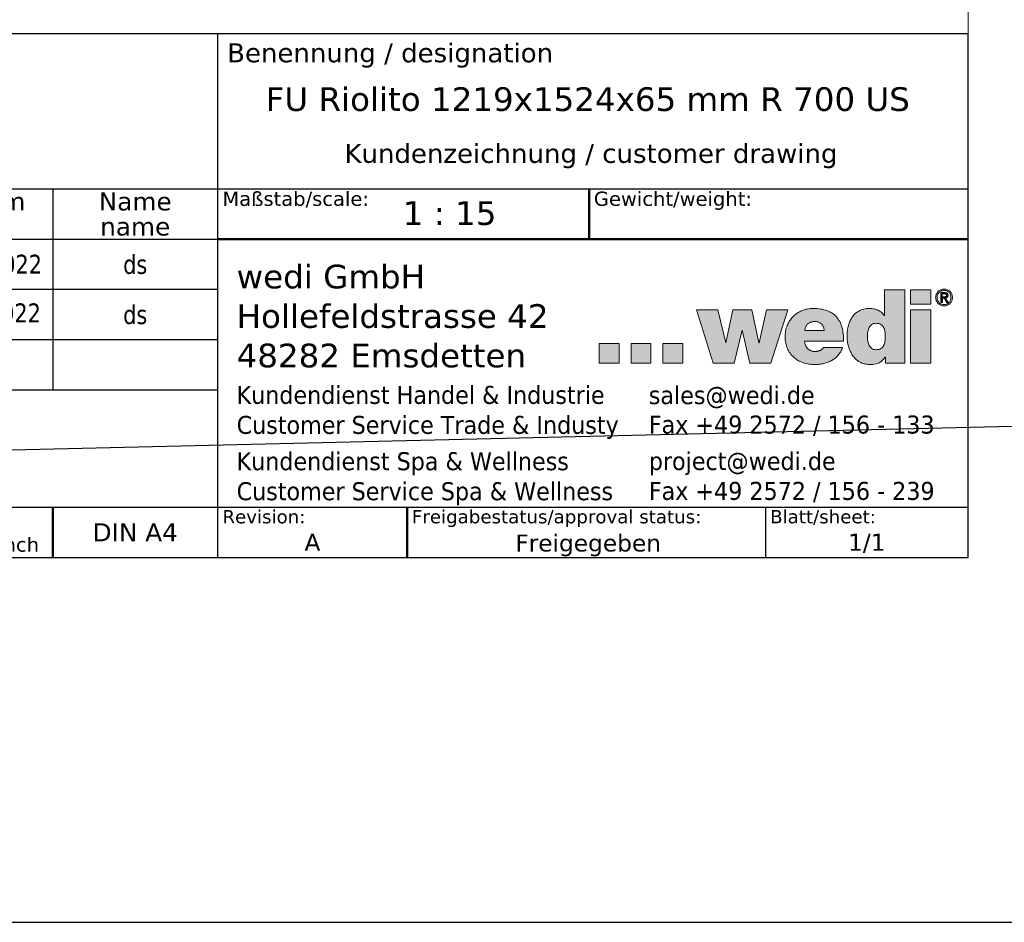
# Model space of a CAD drawing. Header units: millimetres. Extents: x -11430 to 11430, y -488 to 4365.
# Tile 3 of 95: x 1559 to 3117, y -488 to 941. Entities that reach past the tile are written whole.
import ezdxf
from ezdxf.enums import TextEntityAlignment as Align

# ---------------------------------------------------------------- set-up
doc = ezdxf.new("R2010")
doc.units = ezdxf.units.MM
doc.header["$LTSCALE"] = 15
for name, color, linetype, lineweight in [('AM_BOR', 7, 'Continuous', 25), ('Ebene 1', 7, 'Continuous', 25), ('Rahmen (ISO)', 7, 'Continuous', 70), ('Schraffur (ISO)', 7, 'Continuous', 18), ('Titel (ISO)', 7, 'Continuous', 50)]:
    doc.layers.add(name, color=color, linetype=linetype, lineweight=lineweight)
doc.styles.add('Notiztext 3.5', font='verdana.ttf')
doc.styles.add('Pfeiltext', font='verdana.ttf')
doc.styles.get("Standard").update_dxf_attribs({"font": 'verdana.ttf'})
doc.styles.add('Textstil101', font='verdana.ttf')
doc.styles.add('Textstil113', font='verdana.ttf')
doc.styles.add('Textstil114', font='verdana.ttf')
doc.styles.add('Textstil47', font='verdana.ttf')
doc.styles.add('Textstil48', font='verdana.ttf')
doc.styles.add('Textstil61', font='verdana.ttf')
doc.styles.add('Textstil64', font='verdana.ttf', dxfattribs={"width": 0.8})
doc.styles.add('Textstil75', font='verdana.ttf')

# ---------------------------------------------------------------- blocks, each defined once
blk = doc.blocks.new('Ränder wedi_Zeichnungsrahmen')
at = {"layer": 'Rahmen (ISO)', "color": 208, "lineweight": 18, "true_color": 0x400040}
for p, q in [((204, 6), (204, 291)), ((20, 6), (204, 6))]:
    blk.add_line(p, q, dxfattribs=at)
blk = doc.blocks.new('Schriftfelder wedi Standard - Inch_Zoll ohne Toleranz')
at = {"layer": 'Schraffur (ISO)'}
h = blk.add_hatch(color=256, dxfattribs=at)
edge = h.paths.add_edge_path(flags=0)
edge.add_spline(control_points=[(-8.06, 25.89), (-8.04, 25.84), (-7.99, 25.75), (-7.9, 25.64), (-7.8, 25.55), (-7.67, 25.48), (-7.53, 25.44), (-7.38, 25.42), (-7.23, 25.44), (-7.09, 25.48), (-6.97, 25.55), (-6.86, 25.64), (-6.77, 25.75), (-6.71, 25.89), (-6.66, 26.03), (-6.65, 26.19), (-6.66, 26.34), (-6.71, 26.48), (-6.77, 26.61), (-6.86, 26.72), (-6.97, 26.81), (-7.1, 26.88), (-7.23, 26.93), (-7.38, 26.94), (-7.53, 26.93), (-7.67, 26.88), (-7.8, 26.81), (-7.9, 26.72), (-7.99, 26.61), (-8.06, 26.48), (-8.1, 26.34), (-8.12, 26.19), (-8.1, 26.03), (-8.07, 25.93), (-8.06, 25.89)], knot_values=[-1, -1, -1, -1, -0.968769, -0.938514, -0.908528, -0.877859, -0.846824, -0.81451, -0.782845, -0.751665, -0.721347, -0.691382, -0.661076, -0.630076, -0.597827, -0.563882, -0.531049, -0.499298, -0.468506, -0.438444, -0.408565, -0.3784, -0.347161, -0.315526, -0.283241, -0.252147, -0.221629, -0.19173, -0.161719, -0.130694, -0.098997, -0.066153, -0.032195, 0, 0, 0, 0], degree=3, periodic=0)
edge = h.paths.add_edge_path()
edge.add_spline(control_points=[(-8.2, 26.53), (-8.22, 26.48), (-8.26, 26.37), (-8.28, 26.19), (-8.26, 26), (-8.21, 25.83), (-8.12, 25.68), (-8.01, 25.55), (-7.88, 25.44), (-7.73, 25.36), (-7.56, 25.31), (-7.38, 25.29), (-7.2, 25.31), (-7.04, 25.36), (-6.89, 25.44), (-6.75, 25.55), (-6.64, 25.68), (-6.56, 25.83), (-6.51, 26), (-6.49, 26.19), (-6.51, 26.37), (-6.56, 26.53), (-6.64, 26.69), (-6.75, 26.82), (-6.89, 26.92), (-7.04, 27), (-7.2, 27.05), (-7.38, 27.07), (-7.56, 27.05), (-7.73, 27), (-7.88, 26.92), (-8.01, 26.82), (-8.12, 26.69), (-8.18, 26.59), (-8.2, 26.53)], knot_values=[0, 0, 0, 0, 0.031498, 0.063871, 0.097255, 0.129121, 0.16021, 0.19058, 0.221045, 0.251572, 0.283155, 0.315097, 0.34707, 0.378466, 0.408835, 0.43896, 0.469377, 0.500279, 0.532169, 0.565531, 0.597881, 0.629403, 0.660135, 0.690407, 0.720506, 0.750951, 0.782355, 0.814304, 0.846223, 0.877814, 0.908416, 0.938856, 0.96908, 1, 1, 1, 1], degree=3, periodic=0)
h = blk.add_hatch(color=256, dxfattribs=at)
edge = h.paths.add_edge_path(flags=0)
edge.add_spline(control_points=[(-14.53, 20.67), (-14.44, 20.67), (-14.27, 20.69), (-14.05, 20.78), (-13.88, 20.93), (-13.76, 21.12), (-13.67, 21.33), (-13.6, 21.65), (-13.57, 22.07), (-13.6, 22.48), (-13.67, 22.8), (-13.76, 23.01), (-13.88, 23.2), (-14.05, 23.35), (-14.27, 23.44), (-14.53, 23.47), (-14.78, 23.44), (-15, 23.35), (-15.17, 23.2), (-15.3, 23.01), (-15.38, 22.8), (-15.45, 22.48), (-15.48, 22.07), (-15.45, 21.65), (-15.38, 21.33), (-15.3, 21.12), (-15.17, 20.93), (-15, 20.78), (-14.78, 20.69), (-14.61, 20.67), (-14.53, 20.67)], knot_values=[0, 0, 0, 0, 0.034699, 0.064914, 0.09345, 0.122379, 0.152717, 0.184596, 0.250776, 0.316162, 0.347791, 0.377961, 0.406791, 0.435283, 0.465485, 0.500184, 0.534837, 0.564994, 0.593447, 0.62225, 0.652404, 0.684024, 0.749407, 0.815585, 0.847456, 0.877777, 0.906678, 0.935176, 0.965345, 1, 1, 1, 1], degree=3, periodic=0)
edge = h.paths.add_edge_path()
edge.add_line((-13.66, 27), (-13.66, 24.26))
edge.add_line((-13.66, 24.26), (-13.68, 24.26))
edge.add_spline(control_points=[(-13.68, 24.26), (-13.77, 24.37), (-13.95, 24.6), (-14.33, 24.84), (-14.76, 24.99), (-15.18, 25.03), (-15.55, 25.01), (-15.86, 24.96), (-16.14, 24.87), (-16.47, 24.72), (-16.82, 24.46), (-17.14, 24.06), (-17.37, 23.6), (-17.52, 23.11), (-17.6, 22.6), (-17.63, 22.08), (-17.6, 21.55), (-17.49, 21.03), (-17.31, 20.52), (-17.05, 20.06), (-16.72, 19.67), (-16.3, 19.35), (-15.9, 19.19), (-15.54, 19.12), (-15.23, 19.1), (-14.91, 19.12), (-14.6, 19.16), (-14.35, 19.24), (-14.08, 19.37), (-13.83, 19.58), (-13.68, 19.77), (-13.6, 19.87)], knot_values=[0, 0, 0, 0, 0.043155, 0.086739, 0.131645, 0.17854, 0.212404, 0.243573, 0.272592, 0.299996, 0.351779, 0.402206, 0.453011, 0.504581, 0.556321, 0.607002, 0.660443, 0.714379, 0.767879, 0.820311, 0.871582, 0.922422, 0.974633, 1.002175, 1.0312, 1.067419, 1.097992, 1.124095, 1.146867, 1.186159, 1.221249, 1.221249, 1.221249, 1.221249], degree=3, periodic=0)
edge.add_line((-13.6, 19.87), (-13.58, 19.87))
edge.add_line((-13.58, 19.87), (-13.58, 19.25))
edge.add_line((-13.58, 19.25), (-11.51, 19.25))
edge.add_line((-11.51, 19.25), (-11.51, 27))
edge.add_line((-11.51, 27), (-13.66, 27))
for points in [[(-10.93, 25.49), (-10.93, 27), (-8.78, 27), (-8.78, 25.49)], [(-33.5, 24.89), (-31.74, 19.26), (-29.54, 19.26), (-28.7, 22.72), (-28.68, 22.72), (-27.87, 19.26), (-25.66, 19.26), (-23.87, 24.89), (-26.11, 24.89), (-26.89, 21.41), (-26.93, 21.41), (-27.68, 24.89), (-29.69, 24.89), (-30.41, 21.41), (-30.43, 21.41), (-31.26, 24.89)], [(-10.93, 19.26), (-8.78, 19.26), (-8.78, 24.89), (-10.93, 24.89)], [(-41.68, 21.34), (-43.78, 21.34), (-43.78, 19.24), (-41.68, 19.24)], [(-38.32, 21.34), (-40.42, 21.34), (-40.42, 19.26), (-38.32, 19.26)], [(-34.96, 21.34), (-34.96, 19.26), (-37.06, 19.26), (-37.06, 21.34)]]:
    blk.add_hatch(color=256, dxfattribs=at).paths.add_polyline_path(points)
h = blk.add_hatch(color=256, dxfattribs=at)
edge = h.paths.add_edge_path(flags=0)
edge.add_spline(control_points=[(-7.4, 26.24), (-7.37, 26.24), (-7.33, 26.24), (-7.27, 26.25), (-7.23, 26.25), (-7.21, 26.27), (-7.18, 26.28), (-7.16, 26.3), (-7.14, 26.32), (-7.13, 26.35), (-7.13, 26.39), (-7.13, 26.42), (-7.13, 26.45), (-7.14, 26.48), (-7.15, 26.5), (-7.17, 26.52), (-7.19, 26.54), (-7.22, 26.55), (-7.26, 26.56), (-7.31, 26.57), (-7.34, 26.57), (-7.36, 26.57), (-7.37, 26.57), (-7.4, 26.57), (-7.44, 26.57), (-7.49, 26.57), (-7.53, 26.57), (-7.55, 26.57), (-7.56, 26.57), (-7.57, 26.57), (-7.56, 26.55), (-7.57, 26.53), (-7.57, 26.49), (-7.57, 26.43), (-7.57, 26.36), (-7.57, 26.31), (-7.57, 26.28), (-7.56, 26.26), (-7.57, 26.24), (-7.56, 26.24), (-7.55, 26.24), (-7.51, 26.24), (-7.46, 26.24), (-7.42, 26.24), (-7.4, 26.24), (-7.4, 26.24), (-7.4, 26.24)], knot_values=[-1, -1, -1, -1, -0.950287, -0.902175, -0.881324, -0.861242, -0.841051, -0.820798, -0.800643, -0.77928, -0.753999, -0.726464, -0.703741, -0.683998, -0.665669, -0.648191, -0.630877, -0.612858, -0.575671, -0.535024, -0.514517, -0.506166, -0.497845, -0.484984, -0.450288, -0.411369, -0.377517, -0.365396, -0.358025, -0.356271, -0.348826, -0.333239, -0.311301, -0.255536, -0.195862, -0.169038, -0.146611, -0.130372, -0.122114, -0.120862, -0.115361, -0.09364, -0.033314, -0.009567, -0.002546, 0, 0, 0, 0], degree=3, periodic=0)
edge = h.paths.add_edge_path()
edge.add_spline(control_points=[(-7.33, 26.7), (-7.33, 26.7), (-7.34, 26.7), (-7.38, 26.7), (-7.49, 26.7), (-7.61, 26.7), (-7.69, 26.7), (-7.72, 26.7), (-7.74, 26.69), (-7.72, 26.64), (-7.73, 26.56), (-7.72, 26.4), (-7.73, 26.18), (-7.72, 25.96), (-7.73, 25.8), (-7.72, 25.73), (-7.73, 25.68), (-7.72, 25.66), (-7.68, 25.68), (-7.63, 25.66), (-7.59, 25.67), (-7.56, 25.66), (-7.57, 25.69), (-7.56, 25.73), (-7.57, 25.82), (-7.56, 25.93), (-7.57, 26.02), (-7.56, 26.07), (-7.57, 26.1), (-7.55, 26.12), (-7.52, 26.11), (-7.48, 26.11), (-7.44, 26.11), (-7.41, 26.11), (-7.39, 26.1), (-7.38, 26.07), (-7.34, 26.02), (-7.28, 25.93), (-7.21, 25.82), (-7.16, 25.73), (-7.12, 25.69), (-7.12, 25.66), (-7.09, 25.67), (-7.04, 25.66), (-7, 25.68), (-6.95, 25.66), (-6.94, 25.67), (-6.97, 25.69), (-6.98, 25.73), (-7.03, 25.8), (-7.09, 25.9), (-7.15, 25.99), (-7.2, 26.06), (-7.21, 26.1), (-7.24, 26.12), (-7.21, 26.13), (-7.17, 26.13), (-7.11, 26.16), (-7.04, 26.2), (-6.99, 26.26), (-6.97, 26.34), (-6.96, 26.44), (-6.98, 26.53), (-7.03, 26.61), (-7.11, 26.66), (-7.21, 26.69), (-7.29, 26.7), (-7.33, 26.7)], knot_values=[0, 0, 0, 0, 0.002245, 0.008381, 0.028737, 0.076631, 0.084863, 0.089802, 0.091023, 0.100424, 0.119095, 0.14472, 0.207559, 0.270398, 0.296023, 0.314694, 0.324094, 0.324881, 0.330158, 0.349348, 0.357504, 0.360862, 0.363355, 0.37017, 0.392777, 0.420703, 0.445969, 0.455111, 0.460597, 0.462607, 0.46991, 0.48027, 0.49063, 0.497933, 0.500569, 0.507069, 0.517903, 0.547843, 0.580935, 0.607723, 0.615799, 0.618754, 0.622345, 0.631066, 0.651586, 0.657229, 0.657615, 0.662568, 0.672404, 0.685905, 0.71901, 0.752116, 0.765617, 0.775453, 0.780406, 0.783475, 0.792867, 0.810732, 0.827868, 0.845154, 0.864227, 0.887328, 0.909172, 0.928704, 0.948581, 0.97168, 1, 1, 1, 1], degree=3, periodic=0)
h = blk.add_hatch(color=256, dxfattribs=at)
edge = h.paths.add_edge_path(flags=0)
edge.add_spline(control_points=[(-20.98, 23.64), (-20.93, 23.64), (-20.83, 23.64), (-20.69, 23.61), (-20.56, 23.55), (-20.44, 23.49), (-20.33, 23.4), (-20.24, 23.3), (-20.17, 23.19), (-20.1, 23.07), (-20.07, 22.94), (-20.04, 22.81), (-20.05, 22.75), (-20.03, 22.7), (-20.05, 22.7), (-20.08, 22.7), (-20.13, 22.7), (-20.21, 22.7), (-20.34, 22.7), (-20.53, 22.7), (-20.79, 22.7), (-21.07, 22.7), (-21.34, 22.7), (-21.6, 22.7), (-21.79, 22.7), (-21.92, 22.7), (-22, 22.7), (-22.05, 22.7), (-22.08, 22.7), (-22.09, 22.7), (-22.09, 22.71), (-22.09, 22.75), (-22.06, 22.84), (-22.03, 22.96), (-21.97, 23.1), (-21.9, 23.23), (-21.81, 23.34), (-21.71, 23.43), (-21.59, 23.51), (-21.46, 23.57), (-21.31, 23.61), (-21.15, 23.64), (-21.04, 23.64), (-20.98, 23.64)], knot_values=[-1, -1, -1, -1, -0.970522, -0.942344, -0.915116, -0.888531, -0.86232, -0.836254, -0.810128, -0.783754, -0.756945, -0.729507, -0.715477, -0.710748, -0.709678, -0.703909, -0.693711, -0.679576, -0.661996, -0.618469, -0.567069, -0.511731, -0.456394, -0.404994, -0.361467, -0.343887, -0.329752, -0.319554, -0.313785, -0.312715, -0.311324, -0.307144, -0.290779, -0.259629, -0.230295, -0.20237, -0.17536, -0.148701, -0.121787, -0.094005, -0.064779, -0.033592, 0, 0, 0, 0], degree=3, periodic=0)
edge = h.paths.add_edge_path()
edge.add_line((-17.98, 21.58), (-22.1, 21.58))
edge.add_spline(control_points=[(-22.1, 21.58), (-22.1, 21.54), (-22.09, 21.46), (-22.07, 21.35), (-22.04, 21.24), (-22, 21.14), (-21.96, 21.04), (-21.91, 20.95), (-21.85, 20.87), (-21.79, 20.79), (-21.71, 20.72), (-21.63, 20.66), (-21.55, 20.61), (-21.45, 20.56), (-21.35, 20.53), (-21.24, 20.5), (-21.13, 20.49), (-21.05, 20.49), (-21, 20.49)], knot_values=[0, 0, 0, 0, 0.011871, 0.023383, 0.034556, 0.045416, 0.055995, 0.066338, 0.076497, 0.086536, 0.096528, 0.106556, 0.116711, 0.12709, 0.137793, 0.148921, 0.160571, 0.172839, 0.172839, 0.172839, 0.172839], degree=3, periodic=0)
edge.add_spline(control_points=[(-21, 20.49), (-20.98, 20.49), (-20.94, 20.49), (-20.87, 20.49), (-20.81, 20.5), (-20.74, 20.51), (-20.68, 20.52), (-20.61, 20.54), (-20.55, 20.56), (-20.49, 20.58), (-20.43, 20.61), (-20.37, 20.64), (-20.32, 20.67), (-20.27, 20.71), (-20.22, 20.75), (-20.18, 20.79), (-20.14, 20.84), (-20.12, 20.87), (-20.11, 20.89)], knot_values=[0, 0, 0, 0, 0.006559, 0.013169, 0.01981, 0.026462, 0.033107, 0.039727, 0.046304, 0.052825, 0.059279, 0.065656, 0.071951, 0.078166, 0.084304, 0.090378, 0.096407, 0.102416, 0.102416, 0.102416, 0.102416], degree=3, periodic=0)
edge.add_line((-20.11, 20.89), (-18.1, 20.89))
edge.add_spline(control_points=[(-18.1, 20.89), (-18.16, 20.74), (-18.27, 20.46), (-18.54, 20.09), (-18.86, 19.78), (-19.22, 19.53), (-19.63, 19.34), (-20.06, 19.2), (-20.52, 19.12), (-21.05, 19.09), (-21.64, 19.14), (-22.25, 19.28), (-22.79, 19.52), (-23.26, 19.86), (-23.65, 20.28), (-23.94, 20.8), (-24.12, 21.4), (-24.17, 22.03), (-24.12, 22.64), (-23.96, 23.21), (-23.7, 23.72), (-23.35, 24.16), (-22.91, 24.53), (-22.39, 24.81), (-21.81, 24.99), (-21.13, 25.04), (-20.43, 24.99), (-19.75, 24.82), (-19.18, 24.54), (-18.72, 24.14), (-18.37, 23.63), (-18.14, 23.03), (-18, 22.33), (-17.99, 21.84), (-17.98, 21.58)], knot_values=[0, 0, 0, 0, 0.046845, 0.091634, 0.135518, 0.17939, 0.223861, 0.269282, 0.315783, 0.363338, 0.42883, 0.490658, 0.549548, 0.606552, 0.663102, 0.721003, 0.78232, 0.849198, 0.909267, 0.967289, 1.024005, 1.080171, 1.136634, 1.194396, 1.254659, 1.318825, 1.396987, 1.465551, 1.527499, 1.586411, 1.646022, 1.709592, 1.779523, 1.85736, 1.85736, 1.85736, 1.85736], degree=3, periodic=0)
at = {"layer": 'AM_BOR', "color": 7}
for p, q in [((-4.84, 54), (-188.84, 54)), ((-84.04, 54), (-84.04, -1.25)), ((-4.84, -1.25), (-4.84, 54)), ((-188.84, 37.65), (-4.84, 37.65)), ((-101.44, 37.65), (-101.44, 16.45)), ((-130.14, 4.05), (-4.84, 4.05)), ((-26.24, 4.05), (-26.24, -1.25)), ((-188.84, -1.25), (-4.84, -1.25))]:
    blk.add_line(p, q, dxfattribs=at)
at = {"layer": 'AM_BOR'}
for p, q in [((-130.14, 32.35), (-84.04, 32.35)), ((-130.14, 27.05), (-84.04, 27.05)), ((-130.14, 21.75), (-84.04, 21.75)), ((-130.14, 16.45), (-84.04, 16.45))]:
    blk.add_line(p, q, dxfattribs=at)
at = {"layer": 'Ebene 1', "lineweight": 5}
for p, q in [((-10.93, 25.49), (-10.93, 27)), ((-10.93, 27), (-8.78, 27)), ((-8.78, 27), (-8.78, 25.49)), ((-8.78, 25.49), (-10.93, 25.49)), ((-31.74, 19.26), (-33.5, 24.89)), ((-33.5, 24.89), (-31.26, 24.89)), ((-31.26, 24.89), (-30.43, 21.41)), ((-30.41, 21.41), (-29.69, 24.89)), ((-29.69, 24.89), (-27.68, 24.89)), ((-27.68, 24.89), (-26.93, 21.41)), ((-26.89, 21.41), (-26.11, 24.89)), ((-26.11, 24.89), (-23.87, 24.89)), ((-23.87, 24.89), (-25.66, 19.26)), ((-10.93, 19.26), (-10.93, 24.89)), ((-10.93, 24.89), (-8.78, 24.89)), ((-8.78, 24.89), (-8.78, 19.26)), ((-28.7, 22.72), (-29.54, 19.26)), ((-28.68, 22.72), (-28.7, 22.72)), ((-27.87, 19.26), (-28.68, 22.72)), ((-41.68, 21.34), (-43.78, 21.34)), ((-43.78, 21.34), (-43.78, 19.24)), ((-41.68, 19.24), (-41.68, 21.34)), ((-38.32, 21.34), (-40.42, 21.34)), ((-40.42, 21.34), (-40.42, 19.26)), ((-38.32, 19.26), (-38.32, 21.34)), ((-37.06, 21.34), (-37.06, 19.26)), ((-34.96, 21.34), (-37.06, 21.34)), ((-34.96, 19.26), (-34.96, 21.34)), ((-30.43, 21.41), (-30.41, 21.41)), ((-26.93, 21.41), (-26.89, 21.41)), ((-43.78, 19.24), (-41.68, 19.24)), ((-40.42, 19.26), (-38.32, 19.26)), ((-37.06, 19.26), (-34.96, 19.26)), ((-29.54, 19.26), (-31.74, 19.26)), ((-25.66, 19.26), (-27.87, 19.26)), ((-8.78, 19.26), (-10.93, 19.26))]:
    blk.add_line(p, q, dxfattribs=at)
for points, knots in [([(-8.2, 26.53), (-8.18, 26.59), (-8.12, 26.69), (-8.01, 26.82), (-7.88, 26.92), (-7.73, 27), (-7.56, 27.05), (-7.38, 27.07), (-7.2, 27.05), (-7.04, 27), (-6.89, 26.92), (-6.75, 26.82), (-6.64, 26.69), (-6.56, 26.53), (-6.51, 26.37), (-6.49, 26.19), (-6.51, 26), (-6.56, 25.83), (-6.64, 25.68), (-6.75, 25.55), (-6.89, 25.44), (-7.04, 25.36), (-7.2, 25.31), (-7.38, 25.29), (-7.56, 25.31), (-7.73, 25.36), (-7.88, 25.44), (-8.01, 25.55), (-8.12, 25.68), (-8.21, 25.83), (-8.26, 26), (-8.28, 26.19), (-8.26, 26.37), (-8.22, 26.48), (-8.2, 26.53)], [0, 0, 0, 0, 0.03092, 0.061144, 0.091584, 0.122186, 0.153777, 0.185696, 0.217645, 0.249049, 0.279494, 0.309593, 0.339865, 0.370597, 0.402119, 0.434469, 0.467831, 0.499721, 0.530623, 0.56104, 0.591165, 0.621534, 0.65293, 0.684903, 0.716845, 0.748428, 0.778955, 0.80942, 0.83979, 0.870879, 0.902745, 0.936129, 0.968502, 1, 1, 1, 1]), ([(-13.66, 27), (-13.66, 27), (-13.66, 26.99), (-13.66, 26.96), (-13.66, 26.93), (-13.66, 26.88), (-13.66, 26.82), (-13.66, 26.74), (-13.66, 26.66), (-13.66, 26.53), (-13.66, 26.36), (-13.66, 26.04), (-13.66, 25.63), (-13.66, 25.22), (-13.66, 24.9), (-13.66, 24.73), (-13.66, 24.6), (-13.66, 24.52), (-13.66, 24.44), (-13.66, 24.38), (-13.66, 24.33), (-13.66, 24.3), (-13.66, 24.27), (-13.66, 24.26), (-13.66, 24.26)], [0, 0, 0, 0, 0.000785, 0.0030733, 0.0067645, 0.0117586, 0.0179552, 0.0252542, 0.0335554, 0.0427585, 0.0634696, 0.0865859, 0.1368271, 0.1870683, 0.2101846, 0.2308957, 0.2400988, 0.2484, 0.255699, 0.2618956, 0.2668896, 0.2705809, 0.2728692, 0.2736542, 0.2736542, 0.2736542, 0.2736542]), ([(-11.51, 27), (-11.51, 27), (-11.52, 27), (-11.54, 27), (-11.57, 27), (-11.6, 27), (-11.65, 27), (-11.71, 27), (-11.77, 27), (-11.87, 27), (-12.01, 27), (-12.26, 27), (-12.58, 27), (-12.91, 27), (-13.15, 27), (-13.29, 27), (-13.39, 27), (-13.46, 27), (-13.51, 27), (-13.56, 27), (-13.6, 27), (-13.63, 27), (-13.65, 27), (-13.65, 27), (-13.66, 27)], [0, 0, 0, 0, 0.0006161, 0.0024119, 0.0053087, 0.009228, 0.014091, 0.0198192, 0.0263339, 0.0335564, 0.0498102, 0.0679516, 0.1073803, 0.146809, 0.1649504, 0.1812043, 0.1884268, 0.1949414, 0.2006696, 0.2055327, 0.2094519, 0.2123488, 0.2141446, 0.2147606, 0.2147606, 0.2147606, 0.2147606]), ([(-11.51, 19.25), (-11.51, 19.25), (-11.51, 19.28), (-11.51, 19.35), (-11.51, 19.45), (-11.51, 19.59), (-11.51, 19.77), (-11.51, 19.97), (-11.51, 20.21), (-11.51, 20.57), (-11.51, 21.07), (-11.51, 21.96), (-11.51, 23.12), (-11.51, 24.29), (-11.51, 25.18), (-11.51, 25.68), (-11.51, 26.04), (-11.51, 26.27), (-11.51, 26.48), (-11.51, 26.65), (-11.51, 26.79), (-11.51, 26.9), (-11.51, 26.96), (-11.51, 26.99), (-11.51, 27)], [0, 0, 0, 0, 0.0022235, 0.0087046, 0.0191597, 0.0333047, 0.050856, 0.0715295, 0.0950415, 0.1211081, 0.1797699, 0.2452439, 0.387546, 0.529848, 0.5953221, 0.6539839, 0.6800505, 0.7035625, 0.724236, 0.7417873, 0.7559323, 0.7663873, 0.7728685, 0.775092, 0.775092, 0.775092, 0.775092]), ([(-8.06, 25.89), (-8.04, 25.84), (-7.99, 25.75), (-7.9, 25.64), (-7.8, 25.55), (-7.67, 25.48), (-7.53, 25.44), (-7.38, 25.42), (-7.23, 25.44), (-7.09, 25.48), (-6.97, 25.55), (-6.86, 25.64), (-6.77, 25.75), (-6.71, 25.89), (-6.66, 26.03), (-6.65, 26.19), (-6.66, 26.34), (-6.71, 26.48), (-6.77, 26.61), (-6.86, 26.72), (-6.97, 26.81), (-7.1, 26.88), (-7.23, 26.93), (-7.38, 26.94), (-7.53, 26.93), (-7.67, 26.88), (-7.8, 26.81), (-7.9, 26.72), (-7.99, 26.61), (-8.06, 26.48), (-8.1, 26.34), (-8.12, 26.19), (-8.1, 26.03), (-8.07, 25.93), (-8.06, 25.89)], [0, 0, 0, 0, 0.031231, 0.061486, 0.091472, 0.122141, 0.153176, 0.18549, 0.217155, 0.248335, 0.278653, 0.308618, 0.338924, 0.369924, 0.402173, 0.436118, 0.468951, 0.500702, 0.531494, 0.561556, 0.591435, 0.6216, 0.652839, 0.684474, 0.716759, 0.747853, 0.778371, 0.80827, 0.838281, 0.869306, 0.901003, 0.933847, 0.967805, 1, 1, 1, 1]), ([(-7.33, 26.7), (-7.29, 26.7), (-7.21, 26.69), (-7.11, 26.66), (-7.03, 26.61), (-6.98, 26.53), (-6.96, 26.44), (-6.97, 26.34), (-6.99, 26.26), (-7.04, 26.2), (-7.11, 26.16), (-7.17, 26.13), (-7.21, 26.13), (-7.24, 26.12), (-7.21, 26.1), (-7.2, 26.06), (-7.15, 25.99), (-7.09, 25.9), (-7.03, 25.8), (-6.98, 25.73), (-6.97, 25.69), (-6.94, 25.67), (-6.95, 25.66), (-7, 25.68), (-7.04, 25.66), (-7.09, 25.67), (-7.12, 25.66), (-7.12, 25.69), (-7.16, 25.73), (-7.21, 25.82), (-7.28, 25.93), (-7.34, 26.02), (-7.38, 26.07), (-7.39, 26.1), (-7.41, 26.11), (-7.44, 26.11), (-7.48, 26.11), (-7.52, 26.11), (-7.55, 26.12), (-7.57, 26.1), (-7.56, 26.07), (-7.57, 26.02), (-7.56, 25.93), (-7.57, 25.82), (-7.56, 25.73), (-7.57, 25.69), (-7.56, 25.66), (-7.59, 25.67), (-7.63, 25.66), (-7.68, 25.68), (-7.72, 25.66), (-7.73, 25.68), (-7.72, 25.73), (-7.73, 25.8), (-7.72, 25.96), (-7.73, 26.18), (-7.72, 26.4), (-7.73, 26.56), (-7.72, 26.64), (-7.74, 26.69), (-7.72, 26.7), (-7.69, 26.7), (-7.61, 26.7), (-7.49, 26.7), (-7.38, 26.7), (-7.34, 26.7), (-7.33, 26.7), (-7.33, 26.7)], [0, 0, 0, 0, 0.02832, 0.051419, 0.071296, 0.090828, 0.112672, 0.135773, 0.154846, 0.172132, 0.189268, 0.207133, 0.216525, 0.219594, 0.224547, 0.234383, 0.247884, 0.28099, 0.314095, 0.327596, 0.337432, 0.342385, 0.342771, 0.348414, 0.368934, 0.377655, 0.381246, 0.384201, 0.392277, 0.419065, 0.452157, 0.482097, 0.492931, 0.499431, 0.502067, 0.50937, 0.51973, 0.53009, 0.537393, 0.539403, 0.544889, 0.554031, 0.579297, 0.607223, 0.62983, 0.636645, 0.639138, 0.642496, 0.650652, 0.669842, 0.675119, 0.675906, 0.685306, 0.703977, 0.729602, 0.792441, 0.85528, 0.880905, 0.899576, 0.908977, 0.910198, 0.915137, 0.923369, 0.971263, 0.991619, 0.997755, 1, 1, 1, 1]), ([(-7.4, 26.24), (-7.37, 26.24), (-7.33, 26.24), (-7.27, 26.25), (-7.23, 26.25), (-7.21, 26.27), (-7.18, 26.28), (-7.16, 26.3), (-7.14, 26.32), (-7.13, 26.35), (-7.13, 26.39), (-7.13, 26.42), (-7.13, 26.45), (-7.14, 26.48), (-7.15, 26.5), (-7.17, 26.52), (-7.19, 26.54), (-7.22, 26.55), (-7.26, 26.56), (-7.31, 26.57), (-7.34, 26.57), (-7.36, 26.57), (-7.37, 26.57), (-7.4, 26.57), (-7.44, 26.57), (-7.49, 26.57), (-7.53, 26.57), (-7.55, 26.57), (-7.56, 26.57), (-7.57, 26.57), (-7.56, 26.55), (-7.57, 26.53), (-7.57, 26.49), (-7.57, 26.43), (-7.57, 26.36), (-7.57, 26.31), (-7.57, 26.28), (-7.56, 26.26), (-7.57, 26.24), (-7.56, 26.24), (-7.55, 26.24), (-7.51, 26.24), (-7.46, 26.24), (-7.42, 26.24), (-7.4, 26.24), (-7.4, 26.24), (-7.4, 26.24)], [0, 0, 0, 0, 0.049713, 0.097825, 0.118676, 0.138758, 0.158949, 0.179202, 0.199357, 0.22072, 0.246001, 0.273536, 0.296259, 0.316002, 0.334331, 0.351809, 0.369123, 0.387142, 0.424329, 0.464976, 0.485483, 0.493834, 0.502155, 0.515016, 0.549712, 0.588631, 0.622483, 0.634604, 0.641975, 0.643729, 0.651174, 0.666761, 0.688699, 0.744464, 0.804138, 0.830962, 0.853389, 0.869628, 0.877886, 0.879138, 0.884639, 0.90636, 0.966686, 0.990433, 0.997454, 1, 1, 1, 1]), ([(-17.98, 21.58), (-17.99, 21.84), (-18, 22.33), (-18.14, 23.03), (-18.37, 23.63), (-18.72, 24.14), (-19.18, 24.54), (-19.75, 24.82), (-20.43, 24.99), (-21.13, 25.04), (-21.81, 24.99), (-22.39, 24.81), (-22.91, 24.53), (-23.35, 24.16), (-23.7, 23.72), (-23.96, 23.21), (-24.12, 22.64), (-24.17, 22.03), (-24.12, 21.4), (-23.94, 20.8), (-23.65, 20.28), (-23.26, 19.86), (-22.79, 19.52), (-22.25, 19.28), (-21.64, 19.14), (-21.05, 19.09), (-20.52, 19.12), (-20.06, 19.2), (-19.63, 19.34), (-19.22, 19.53), (-18.86, 19.78), (-18.54, 20.09), (-18.27, 20.46), (-18.16, 20.74), (-18.1, 20.89)], [0, 0, 0, 0, 0.077838, 0.147768, 0.211338, 0.270949, 0.329861, 0.391809, 0.460373, 0.538535, 0.602701, 0.662964, 0.720726, 0.777189, 0.833355, 0.890071, 0.948093, 1.008162, 1.075041, 1.136357, 1.194259, 1.250809, 1.307812, 1.366702, 1.42853, 1.494022, 1.541577, 1.588079, 1.633499, 1.67797, 1.721843, 1.765726, 1.810515, 1.85736, 1.85736, 1.85736, 1.85736]), ([(-13.68, 24.26), (-13.77, 24.37), (-13.95, 24.6), (-14.33, 24.84), (-14.76, 24.99), (-15.18, 25.03), (-15.55, 25.01), (-15.86, 24.96), (-16.14, 24.87), (-16.47, 24.72), (-16.82, 24.46), (-17.14, 24.06), (-17.37, 23.6), (-17.52, 23.11), (-17.6, 22.6), (-17.63, 22.08), (-17.6, 21.55), (-17.49, 21.03), (-17.31, 20.52), (-17.05, 20.06), (-16.72, 19.67), (-16.3, 19.35), (-15.9, 19.19), (-15.54, 19.12), (-15.23, 19.1), (-14.91, 19.12), (-14.6, 19.16), (-14.35, 19.24), (-14.08, 19.37), (-13.83, 19.58), (-13.68, 19.77), (-13.6, 19.87)], [0, 0, 0, 0, 0.043155, 0.086739, 0.131645, 0.17854, 0.212404, 0.243573, 0.272592, 0.299996, 0.351779, 0.402206, 0.453011, 0.504581, 0.556321, 0.607002, 0.660443, 0.714379, 0.767879, 0.820311, 0.871582, 0.922422, 0.974633, 1.002175, 1.0312, 1.067419, 1.097992, 1.124095, 1.146867, 1.186159, 1.221249, 1.221249, 1.221249, 1.221249]), ([(-13.66, 24.26), (-13.66, 24.26), (-13.66, 24.26), (-13.66, 24.26), (-13.66, 24.26), (-13.66, 24.26), (-13.66, 24.26), (-13.66, 24.26), (-13.66, 24.26), (-13.66, 24.26), (-13.66, 24.26), (-13.66, 24.26), (-13.67, 24.26), (-13.67, 24.26), (-13.67, 24.26), (-13.68, 24.26), (-13.68, 24.26), (-13.68, 24.26), (-13.68, 24.26), (-13.68, 24.26), (-13.68, 24.26), (-13.68, 24.26), (-13.68, 24.26), (-13.68, 24.26), (-13.68, 24.26)], [0, 0, 0, 0, 0.000006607, 0.000025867, 0.000056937, 0.000098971, 0.000151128, 0.000212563, 0.000282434, 0.000359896, 0.00053422, 0.000728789, 0.001151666, 0.001574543, 0.001769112, 0.001943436, 0.002020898, 0.002090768, 0.002152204, 0.00220436, 0.002246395, 0.002277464, 0.002296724, 0.002303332, 0.002303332, 0.002303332, 0.002303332]), ([(-20.98, 23.64), (-20.93, 23.64), (-20.83, 23.64), (-20.69, 23.61), (-20.56, 23.55), (-20.44, 23.49), (-20.33, 23.4), (-20.24, 23.3), (-20.17, 23.19), (-20.1, 23.07), (-20.07, 22.94), (-20.04, 22.81), (-20.05, 22.75), (-20.03, 22.7), (-20.05, 22.7), (-20.08, 22.7), (-20.13, 22.7), (-20.21, 22.7), (-20.34, 22.7), (-20.53, 22.7), (-20.79, 22.7), (-21.07, 22.7), (-21.34, 22.7), (-21.6, 22.7), (-21.79, 22.7), (-21.92, 22.7), (-22, 22.7), (-22.05, 22.7), (-22.08, 22.7), (-22.09, 22.7), (-22.09, 22.71), (-22.09, 22.75), (-22.06, 22.84), (-22.03, 22.96), (-21.97, 23.1), (-21.9, 23.23), (-21.81, 23.34), (-21.71, 23.43), (-21.59, 23.51), (-21.46, 23.57), (-21.31, 23.61), (-21.15, 23.64), (-21.04, 23.64), (-20.98, 23.64)], [0, 0, 0, 0, 0.029478, 0.057656, 0.084884, 0.111469, 0.13768, 0.163746, 0.189872, 0.216246, 0.243055, 0.270493, 0.284523, 0.289252, 0.290322, 0.296091, 0.306289, 0.320424, 0.338004, 0.381531, 0.432931, 0.488269, 0.543606, 0.595006, 0.638533, 0.656113, 0.670248, 0.680446, 0.686215, 0.687285, 0.688676, 0.692856, 0.709221, 0.740371, 0.769705, 0.79763, 0.82464, 0.851299, 0.878213, 0.905995, 0.935221, 0.966408, 1, 1, 1, 1]), ([(-14.53, 20.67), (-14.61, 20.67), (-14.78, 20.69), (-15, 20.78), (-15.17, 20.93), (-15.3, 21.12), (-15.38, 21.33), (-15.45, 21.65), (-15.48, 22.07), (-15.45, 22.48), (-15.38, 22.8), (-15.3, 23.01), (-15.17, 23.2), (-15, 23.35), (-14.78, 23.44), (-14.53, 23.47), (-14.27, 23.44), (-14.05, 23.35), (-13.88, 23.2), (-13.76, 23.01), (-13.67, 22.8), (-13.6, 22.48), (-13.57, 22.07), (-13.6, 21.65), (-13.67, 21.33), (-13.76, 21.12), (-13.88, 20.93), (-14.05, 20.78), (-14.27, 20.69), (-14.44, 20.67), (-14.53, 20.67)], [0, 0, 0, 0, 0.034655, 0.064824, 0.093322, 0.122223, 0.152544, 0.184415, 0.250593, 0.315976, 0.347596, 0.37775, 0.406553, 0.435006, 0.465163, 0.499816, 0.534515, 0.564717, 0.593209, 0.622039, 0.652209, 0.683838, 0.749224, 0.815404, 0.847283, 0.877621, 0.90655, 0.935086, 0.965301, 1, 1, 1, 1]), ([(-21, 20.49), (-21.05, 20.49), (-21.13, 20.49), (-21.24, 20.5), (-21.35, 20.53), (-21.45, 20.56), (-21.55, 20.61), (-21.63, 20.66), (-21.71, 20.72), (-21.79, 20.79), (-21.85, 20.87), (-21.91, 20.95), (-21.96, 21.04), (-22, 21.14), (-22.04, 21.24), (-22.07, 21.35), (-22.09, 21.46), (-22.1, 21.54), (-22.1, 21.58)], [0, 0, 0, 0, 0.0122685, 0.0239187, 0.035046, 0.0457491, 0.0561284, 0.0662838, 0.0763119, 0.0863037, 0.0963424, 0.1065015, 0.1168444, 0.127424, 0.1382833, 0.1494563, 0.1609687, 0.1728395, 0.1728395, 0.1728395, 0.1728395]), ([(-22.1, 21.58), (-22.1, 21.58), (-22.08, 21.58), (-22.05, 21.58), (-21.99, 21.58), (-21.92, 21.58), (-21.82, 21.58), (-21.72, 21.58), (-21.59, 21.58), (-21.4, 21.58), (-21.13, 21.58), (-20.66, 21.58), (-20.04, 21.58), (-19.42, 21.58), (-18.95, 21.58), (-18.68, 21.58), (-18.49, 21.58), (-18.36, 21.58), (-18.25, 21.58), (-18.16, 21.58), (-18.09, 21.58), (-18.03, 21.58), (-18, 21.58), (-17.98, 21.58), (-17.98, 21.58)], [0, 0, 0, 0, 0.0011827, 0.0046301, 0.0101912, 0.0177151, 0.0270508, 0.0380473, 0.0505536, 0.0644187, 0.0956215, 0.1304479, 0.2061398, 0.2818318, 0.3166582, 0.347861, 0.3617261, 0.3742324, 0.3852289, 0.3945645, 0.4020884, 0.4076496, 0.411097, 0.4122797, 0.4122797, 0.4122797, 0.4122797]), ([(-20.11, 20.89), (-20.12, 20.87), (-20.14, 20.84), (-20.18, 20.79), (-20.22, 20.75), (-20.27, 20.71), (-20.32, 20.67), (-20.37, 20.64), (-20.43, 20.61), (-20.49, 20.58), (-20.55, 20.56), (-20.61, 20.54), (-20.68, 20.52), (-20.74, 20.51), (-20.81, 20.5), (-20.87, 20.49), (-20.94, 20.49), (-20.98, 20.49), (-21, 20.49)], [0, 0, 0, 0, 0.006009, 0.0120374, 0.0181114, 0.0242499, 0.0304643, 0.0367601, 0.0431371, 0.0495905, 0.0561118, 0.0626893, 0.0693086, 0.0759535, 0.0826061, 0.0892473, 0.0958573, 0.1024158, 0.1024158, 0.1024158, 0.1024158]), ([(-18.1, 20.89), (-18.1, 20.89), (-18.11, 20.89), (-18.12, 20.89), (-18.15, 20.89), (-18.19, 20.89), (-18.23, 20.89), (-18.28, 20.89), (-18.35, 20.89), (-18.44, 20.89), (-18.57, 20.89), (-18.8, 20.89), (-19.1, 20.89), (-19.4, 20.89), (-19.63, 20.89), (-19.76, 20.89), (-19.86, 20.89), (-19.92, 20.89), (-19.97, 20.89), (-20.02, 20.89), (-20.05, 20.89), (-20.08, 20.89), (-20.1, 20.89), (-20.1, 20.89), (-20.11, 20.89)], [0, 0, 0, 0, 0.0005762, 0.0022556, 0.0049648, 0.0086302, 0.0131783, 0.0185354, 0.024628, 0.0313826, 0.0465836, 0.0635498, 0.1004244, 0.137299, 0.1542653, 0.1694662, 0.1762208, 0.1823135, 0.1876706, 0.1922186, 0.195884, 0.1985932, 0.2002727, 0.2008489, 0.2008489, 0.2008489, 0.2008489]), ([(-13.6, 19.87), (-13.6, 19.87), (-13.6, 19.87), (-13.6, 19.87), (-13.6, 19.87), (-13.6, 19.87), (-13.6, 19.87), (-13.6, 19.87), (-13.6, 19.87), (-13.6, 19.87), (-13.6, 19.87), (-13.6, 19.87), (-13.59, 19.87), (-13.59, 19.87), (-13.59, 19.87), (-13.59, 19.87), (-13.58, 19.87), (-13.58, 19.87), (-13.58, 19.87), (-13.58, 19.87), (-13.58, 19.87), (-13.58, 19.87), (-13.58, 19.87), (-13.58, 19.87), (-13.58, 19.87)], [0, 0, 0, 0, 0.00000644, 0.000025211, 0.000055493, 0.000096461, 0.000147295, 0.000207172, 0.000275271, 0.000350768, 0.000520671, 0.000710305, 0.001122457, 0.001534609, 0.001724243, 0.001894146, 0.001969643, 0.002037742, 0.002097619, 0.002148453, 0.002189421, 0.002219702, 0.002238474, 0.002244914, 0.002244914, 0.002244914, 0.002244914]), ([(-13.58, 19.87), (-13.58, 19.87), (-13.58, 19.86), (-13.58, 19.86), (-13.58, 19.85), (-13.58, 19.84), (-13.58, 19.82), (-13.58, 19.81), (-13.58, 19.79), (-13.58, 19.76), (-13.58, 19.72), (-13.58, 19.65), (-13.58, 19.56), (-13.58, 19.46), (-13.58, 19.39), (-13.58, 19.35), (-13.58, 19.32), (-13.58, 19.31), (-13.58, 19.29), (-13.58, 19.27), (-13.58, 19.26), (-13.58, 19.26), (-13.58, 19.25), (-13.58, 19.25), (-13.58, 19.25)], [0, 0, 0, 0, 0.00017749, 0.00069486, 0.00152945, 0.0026586, 0.00405965, 0.00570994, 0.00758682, 0.00966763, 0.01435039, 0.01957695, 0.03093642, 0.04229588, 0.04752244, 0.0522052, 0.05428601, 0.05616289, 0.05781318, 0.05921423, 0.06034338, 0.06117797, 0.06169534, 0.06187283, 0.06187283, 0.06187283, 0.06187283]), ([(-13.58, 19.25), (-13.58, 19.25), (-13.57, 19.25), (-13.55, 19.25), (-13.53, 19.25), (-13.49, 19.25), (-13.44, 19.25), (-13.39, 19.25), (-13.33, 19.25), (-13.23, 19.25), (-13.09, 19.25), (-12.86, 19.25), (-12.55, 19.25), (-12.23, 19.25), (-12, 19.25), (-11.86, 19.25), (-11.77, 19.25), (-11.7, 19.25), (-11.65, 19.25), (-11.6, 19.25), (-11.56, 19.25), (-11.54, 19.25), (-11.52, 19.25), (-11.51, 19.25), (-11.51, 19.25)], [0, 0, 0, 0, 0.0005946, 0.0023279, 0.0051239, 0.0089067, 0.0136004, 0.0191292, 0.025417, 0.032388, 0.0480759, 0.0655857, 0.1036416, 0.1416975, 0.1592072, 0.1748952, 0.1818662, 0.188154, 0.1936827, 0.1983765, 0.2021593, 0.2049553, 0.2066885, 0.2072832, 0.2072832, 0.2072832, 0.2072832])]:
    blk.add_open_spline(points, degree=3, knots=knots, dxfattribs=at)
at = {"layer": 'Titel (ISO)'}
for p, q in [((-44.84, 37.65), (-44.84, 32.34)), ((-84.04, 32.35), (-4.84, 32.35)), ((-101.44, 4.05), (-101.44, -1.25)), ((-64.04, 4.05), (-64.04, -1.25))]:
    blk.add_line(p, q, dxfattribs=at)
at = {"layer": 'AM_BOR', "color": 7, "style": 'Textstil48'}
blk.add_text('Benennung / designation', height=2, dxfattribs=at).set_placement((-83.04, 51))
at = {"layer": 'AM_BOR', "color": 7, "style": 'Textstil61'}
for s, p in [('Datum', (-108.74, 36.32)), ('Name', (-92.74, 36.32)), ('name', (-92.74, 33.67)), ('DIN A4', (-92.74, 1.4))]:
    blk.add_text(s, height=1.9, dxfattribs=at).set_placement(p, align=Align.MIDDLE_CENTER)
at = {"layer": 'AM_BOR', "color": 7, "insert": (-115.39, 1.26), "char_height": 1.5, "width": 25.8686, "attachment_point": 5}
blk.add_mtext('\\fVerdana|b0|i0;\\H1.5000;Maße in: mm/Inch\\P\\fVerdana|b0|i0;\\H1.5000;dim. in: millimeters/Inch', dxfattribs=at)
at = {"layer": 'AM_BOR', "color": 7}
for tag, p, height, style in [('Zeichnungsnummer_001', (-173.24, 49.43), 3, 'Textstil75'), ('Artikelnummer_001', (-145.06, 44.45), 2.49, 'Textstil101')]:
    blk.add_attdef(tag, p, '', height=height, dxfattribs=dict(at, style=style))
blk.add_attdef('TITEL_001', (-78.97, 45.87), '', height=2.5, dxfattribs=at)
at = {"layer": 'AM_BOR', "color": 7, "style": 'Textstil101'}
blk.add_attdef('PROJEKT', text='', height=2.49, dxfattribs=at).set_placement((-144.84, 41.98), align=Align.TOP_LEFT)
at = {"layer": 'AM_BOR', "color": 7, "style": 'Textstil64', "width": 0.8}
for tag, p in [('ERSTELLUNGSDATUM_001', (-115.15, 28.7)), ('KONSTRUKTEUR_001', (-94.01, 28.67)), ('ERSTELLUNGSDATUM_001', (-115.35, 23.55)), ('KONSTRUKTEUR_001', (-94.01, 23.37))]:
    blk.add_attdef(tag, p, '', height=2, dxfattribs=at)
for tag, p in [('KONTROLLDATUM', (-108.74, 19.1)), ('KONTROLLIERT_VON', (-92.74, 19.1))]:
    blk.add_attdef(tag, text='', height=2, dxfattribs=at).set_placement(p, align=Align.MIDDLE_CENTER)
at = {"layer": 'Titel (ISO)', "style": 'Notiztext 3.5'}
for s, insert, char_height, attachment_point in [('\\fVerdana|b0|i0;\\H1.5000;Maßstab/scale:', (-83.54, 37.35), 1.5, 1), ('\\fVerdana|b0|i0;\\H1.5000;Gewicht/weight:', (-44.34, 37.35), 1.5, 1), ('\\fVerdana|b0|i0;\\H1.4000;Revision:', (-83.54, 3.75), 1.4, 1), ('\\fVerdana|b0|i0;\\H1.4000;Freigabestatus/approval status:', (-63.54, 3.75), 1.4, 1), ('\\fVerdana|b0|i0;\\H1.4000;Blatt/sheet:', (-25.74, 3.75), 1.4, 1), ('\\fVerdana|b0|i0;\\H1.8000;1/1 ', (-15.54, 1.25), 1.8, 2)]:
    blk.add_mtext(s, dxfattribs=dict(at, insert=insert, char_height=char_height, attachment_point=attachment_point))
at = {"layer": 'Titel (ISO)', "color": 179, "true_color": 0x262659, "attachment_point": 4, "line_spacing_factor": 0.999579, "style": 'Pfeiltext'}
for s, insert, char_height, width in [('\\fVerdana|b0|i0;\\H2.5000;wedi GmbH\\P\\fVerdana|b0|i0;\\H2.5000;Hollefeldstrasse 42\\P\\fVerdana|b0|i0;\\H2.5000;48282 Emsdetten', (-82.04, 24.2), 2.5, 33.3063), ('\\fVerdana|b0|i0;\\W0.90;\\H1.9000;Kundendienst Handel & Industrie\\P\\fVerdana|b0|i0;\\W0.90;\\H1.9000;Customer Service Trade & Industy', (-82.04, 14.05), 1.9, 97.2876), ('\\fVerdana|b0|i0;\\W0.90;\\H1.9000;Kundendienst Spa & Wellness\\P\\fVerdana|b0|i0;\\W0.90;\\H1.9000;Customer Service Spa & Wellness', (-82.04, 7.05), 1.9, 97.2876)]:
    blk.add_mtext(s, dxfattribs=dict(at, insert=insert, char_height=char_height, width=width))
at = {"layer": 'Titel (ISO)', "color": 179, "true_color": 0x262659, "char_height": 1.9, "width": 97.2876, "attachment_point": 4, "style": 'Pfeiltext'}
for s, insert in [('\\fVerdana|b0|i0;\\W0.90;\\H1.9000;sales@wedi.de', (-38.54, 15.65)), ('\\fVerdana|b0|i0;\\W0.90;\\H1.9000;Fax +49 2572 / 156 - 133', (-38.54, 12.65)), ('\\fVerdana|b0|i0;\\W0.90;\\H1.9000;project@wedi.de', (-38.54, 8.65)), ('\\fVerdana|b0|i0;\\W0.90;\\H1.9000;Fax +49 2572 / 156 - 239', (-38.54, 5.65))]:
    blk.add_mtext(s, dxfattribs=dict(at, insert=insert))
at = {"layer": 'Titel (ISO)', "color": 7, "style": 'Pfeiltext'}
blk.add_attdef('BESCHREIBUNG_001', (-70.66, 40.38), '', height=2, dxfattribs=at)
at = {"layer": 'Titel (ISO)'}
for tag, p, height, style in [('Anfänglicher_Ansichtsmaßstab_001', (-64.5, 33.84), 2.5, 'Textstil47'), ('REVISIONSNUMMER_001', (-74.88, -0.54), 1.79, 'Textstil114'), ('STATUS_001', (-52.63, -0.63), 1.79, 'Textstil114')]:
    blk.add_attdef(tag, p, '', height=height, dxfattribs=dict(at, style=style))
at = {"layer": 'Titel (ISO)', "style": 'Textstil47'}
blk.add_attdef('<MASSE3;>', text='', height=2.5, dxfattribs=at).set_placement((-26.84, 36.35), align=Align.TOP_LEFT)
at = {"layer": 'Titel (ISO)', "style": 'Textstil113'}
for tag, p in [('MATERIAL', (-159.84, 35.35)), ('FIRMA', (-159.84, 24.75)), ('Bauvorhaben', (-159.84, 19.45))]:
    blk.add_attdef(tag, text='', height=1.89, dxfattribs=at).set_placement(p, align=Align.TOP_CENTER)

msp = doc.modelspace()

# ---------------------------------------------------------------- linework, layer by layer
for p, q in [((11239.5, 487.5), (-7924.5, 37.623)), ((-7324.5, -487.5), (11430, -487.5))]:
    msp.add_line(p, q)

# ---------------------------------------------------------------- block references
at = {"xscale": 15, "yscale": 15, "zscale": 15}
msp.add_blockref('Ränder wedi_Zeichnungsrahmen', (0, 0), dxfattribs=at)
ref = msp.add_blockref('Schriftfelder wedi Standard - Inch_Zoll ohne Toleranz', (3132.532, 108.817), dxfattribs=dict(xscale=15, yscale=15, zscale=15))
ref.add_attrib('KONSTRUKTEUR_001', 'ds', (1722.424, 459.387), dxfattribs={"layer": 'AM_BOR', "color": 7, "height": 30, "style": 'Textstil64', "width": 0.8})
ref.add_attrib('ERSTELLUNGSDATUM_001', '29.03.2022', (1405.323, 539.25), dxfattribs={"layer": 'AM_BOR', "color": 7, "height": 30, "style": 'Textstil64', "width": 0.8})
ref.add_attrib('Anfänglicher_Ansichtsmaßstab_001', '1 : 15', (2164.999, 616.374), dxfattribs={"layer": 'Titel (ISO)', "height": 37.5, "style": 'Textstil47'})
ref.add_attrib('BESCHREIBUNG_001', 'Kundenzeichnung / customer drawing', (2072.575, 714.586), dxfattribs={"layer": 'Titel (ISO)', "color": 7, "height": 30, "style": 'Pfeiltext'})
ref.add_attrib('TITEL_001', 'FU Riolito 1219x1524x65 mm R 700 US', (1947.976, 796.797), dxfattribs={"layer": 'AM_BOR', "color": 7, "height": 37.5})
ref.add_attrib('KONSTRUKTEUR_001', 'ds', (1722.424, 538.887), dxfattribs={"layer": 'AM_BOR', "color": 7, "height": 30, "style": 'Textstil64', "width": 0.8})
ref.add_attrib('ERSTELLUNGSDATUM_001', '29/03/2022', (1402.341, 462.138), dxfattribs={"layer": 'AM_BOR', "color": 7, "height": 30, "style": 'Textstil64', "width": 0.8})
ref.add_attrib('REVISIONSNUMMER_001', 'A', (2009.377, 100.65), dxfattribs={"layer": 'Titel (ISO)', "height": 26.85, "style": 'Textstil114'})
ref.add_attrib('STATUS_001', 'Freigegeben', (2343.036, 99.442), dxfattribs={"layer": 'Titel (ISO)', "height": 26.85, "style": 'Textstil114'})

doc.saveas('drawing.dxf')
